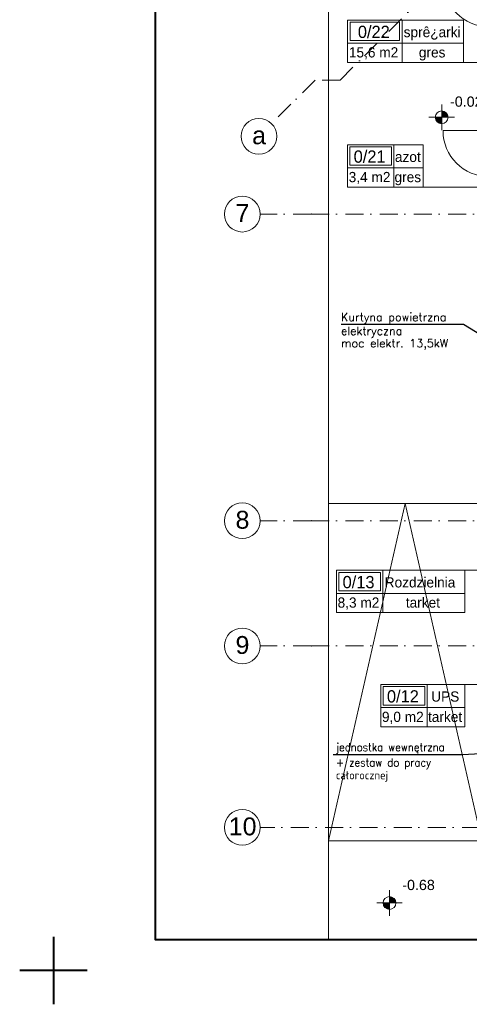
# Model space of a CAD drawing. Header units: millimetres. Extents: x -4612887 to -4536833, y -5457376 to -5415716.
# Tile 1 of 144: x -4612887 to -4604087, y -5457376 to -5438110. Entities that reach past the tile are written whole.
import ezdxf

# ---------------------------------------------------------------- set-up
doc = ezdxf.new("R2010")
doc.units = ezdxf.units.MM
doc.header["$MEASUREMENT"] = 0
doc.linetypes.add('Kropki i Kreski', pattern=[670.277762, 352.777767, -176.388884, 0, -141.111112])
for name, color, linetype, lineweight in [('is_ramka', 100, 'Continuous', 40), ('is_wnt_opis', 60, 'Continuous', 25), ('Linia', 8, 'Continuous', 18), ('Osie', 8, 'Continuous', 18), ('Strefy', 8, 'Continuous', 18), ('Wymiarowanie', 8, 'Continuous', 18), ('Ściany zewnętrzne', 255, 'Continuous', 18)]:
    doc.layers.add(name, color=color, linetype=linetype, lineweight=lineweight)
doc.styles.add('FDBES', font='simplex.shx')
doc.styles.add('GENERATED_STYLE_1', font='arial.ttf')
doc.styles.add('GENERATED_STYLE_3', font='txt')
doc.styles.add('GENERATED_STYLE_4', font='txt')
doc.styles.add('WYMIARY', font='ROMANS.shx', dxfattribs={"width": 0.7})

# ---------------------------------------------------------------- blocks, each defined once
blk = doc.blocks.new('Linia_16', base_point=(-4604200, -5438944))
at = {"layer": 'Linia', "linetype": 'Continuous'}
blk.add_hatch(color=256, dxfattribs=at).paths.add_polyline_path([(-4602195, -5438944), (-4602199, -5438925), (-4602210, -5438909), (-4602226, -5438898), (-4602245, -5438894), (-4602264, -5438898), (-4602281, -5438909), (-4602291, -5438925), (-4602295, -5438944), (-4602291, -5438963), (-4602281, -5438979), (-4602264, -5438990), (-4602245, -5438994), (-4602226, -5438990), (-4602210, -5438979), (-4602199, -5438963)])
blk.add_line((-4604200, -5438944), (-4602295, -5438944), dxfattribs=at)
blk.add_circle((-4602245, -5438944), 50, dxfattribs=at)
blk = doc.blocks.new('Linia_17', base_point=(-4605005, -5441384))
at = {"layer": 'Linia', "linetype": 'Continuous'}
blk.add_hatch(color=256, dxfattribs=at).paths.add_polyline_path([(-4602348, -5441384), (-4602351, -5441365), (-4602362, -5441349), (-4602378, -5441338), (-4602398, -5441334), (-4602417, -5441338), (-4602433, -5441349), (-4602444, -5441365), (-4602448, -5441384), (-4602444, -5441403), (-4602433, -5441419), (-4602417, -5441430), (-4602398, -5441434), (-4602378, -5441430), (-4602362, -5441419), (-4602351, -5441403)])
blk.add_line((-4605005, -5441384), (-4602448, -5441384), dxfattribs=at)
blk.add_circle((-4602398, -5441384), 50, dxfattribs=at)
blk = doc.blocks.new('Linia_34', base_point=(-4604200, -5448882))
at = {"layer": 'Linia', "linetype": 'Continuous'}
blk.add_hatch(color=256, dxfattribs=at).paths.add_polyline_path([(-4602195, -5448882), (-4602199, -5448863), (-4602210, -5448847), (-4602226, -5448836), (-4602245, -5448832), (-4602264, -5448836), (-4602281, -5448847), (-4602291, -5448863), (-4602295, -5448882), (-4602291, -5448901), (-4602281, -5448918), (-4602264, -5448928), (-4602245, -5448932), (-4602226, -5448928), (-4602210, -5448918), (-4602199, -5448901)])
blk.add_line((-4604200, -5448882), (-4602295, -5448882), dxfattribs=at)
blk.add_circle((-4602245, -5448882), 50, dxfattribs=at)
blk = doc.blocks.new('Linia_35', base_point=(-4604200, -5451118))
at = {"layer": 'Linia', "linetype": 'Continuous'}
blk.add_hatch(color=256, dxfattribs=at).paths.add_polyline_path([(-4602195, -5451118), (-4602199, -5451099), (-4602210, -5451083), (-4602226, -5451072), (-4602245, -5451068), (-4602264, -5451072), (-4602281, -5451083), (-4602291, -5451099), (-4602295, -5451118), (-4602291, -5451137), (-4602281, -5451153), (-4602264, -5451164), (-4602245, -5451168), (-4602226, -5451164), (-4602210, -5451153), (-4602199, -5451137)])
blk.add_line((-4604200, -5451118), (-4602295, -5451118), dxfattribs=at)
blk.add_circle((-4602245, -5451118), 50, dxfattribs=at)
blk = doc.blocks.new('Koty wysokościowe_4', base_point=(-4604627, -5440019))
at = {"layer": 'Wymiarowanie', "linetype": 'Continuous'}
for points in [[(-4604627, -5440019), (-4604502, -5440019), (-4604511, -5439971), (-4604538, -5439931), (-4604579, -5439904), (-4604627, -5439894)], [(-4604627, -5440019), (-4604752, -5440019), (-4604742, -5440067), (-4604715, -5440107), (-4604675, -5440135), (-4604627, -5440144)]]:
    blk.add_hatch(color=256, dxfattribs=at).paths.add_polyline_path(points)
for p, q in [((-4604627, -5440269), (-4604627, -5439769)), ((-4604877, -5440019), (-4604377, -5440019))]:
    blk.add_line(p, q, dxfattribs=at)
blk.add_circle((-4604627, -5440019), 125, dxfattribs=at)
at = {"layer": 'Wymiarowanie', "insert": (-4604464, -5439815), "char_height": 200, "attachment_point": 7, "style": 'GENERATED_STYLE_1'}
blk.add_mtext('{-0.02}', dxfattribs=at)
blk = doc.blocks.new('Koty wysokościowe_12', base_point=(-4605648, -5455393))
at = {"layer": 'Wymiarowanie', "linetype": 'Continuous'}
for points in [[(-4605648, -5455393), (-4605523, -5455393), (-4605533, -5455345), (-4605560, -5455304), (-4605601, -5455277), (-4605648, -5455268)], [(-4605648, -5455393), (-4605773, -5455393), (-4605764, -5455441), (-4605737, -5455481), (-4605696, -5455508), (-4605648, -5455518)]]:
    blk.add_hatch(color=256, dxfattribs=at).paths.add_polyline_path(points)
for p, q in [((-4605648, -5455643), (-4605648, -5455143)), ((-4605898, -5455393), (-4605398, -5455393))]:
    blk.add_line(p, q, dxfattribs=at)
blk.add_circle((-4605648, -5455393), 125, dxfattribs=at)
at = {"layer": 'Wymiarowanie', "insert": (-4605398, -5455143), "char_height": 200, "attachment_point": 7, "style": 'GENERATED_STYLE_1'}
blk.add_mtext('{-0.68}', dxfattribs=at)

msp = doc.modelspace()

# ---------------------------------------------------------------- linework, layer by layer
at = {"layer": 'is_ramka'}
for p, q in [((-4612227.1, -5456056.5), (-4612227.1, -5457375.6)), ((-4611567.6, -5456716), (-4612886.7, -5456716))]:
    msp.add_line(p, q, dxfattribs=at)
at = {"layer": 'is_ramka', "color": 2}
msp.add_lwpolyline([(-4610227.1, -5415716), (-4536832.9, -5415716), (-4536832.9, -5456116), (-4610227.1, -5456116)], close=True, dxfattribs=at)
at = {"layer": 'is_wnt_opis', "color": 2}
for p, q in [((-4606597.4, -5444064.7), (-4604198.5, -5444064.7)), ((-4604198.5, -5444064.7), (-4601850.7, -5445519.1)), ((-4604215, -5452486.2), (-4600567.4, -5452286.7)), ((-4606753.8, -5452486.2), (-4604215, -5452486.2))]:
    msp.add_line(p, q, dxfattribs=at)
at = {"layer": 'Linia', "color": 8, "linetype": 'Continuous', "lineweight": 0}
for p, q in [((-4606840.7, -5434857.7), (-4606840.7, -5456116)), ((-4606840.7, -5454179.1), (-4605340.7, -5447574.1)), ((-4603840.7, -5447574.1), (-4606840.7, -5447574.1)), ((-4605340.7, -5447574.1), (-4603840.7, -5454179.1)), ((-4603840.7, -5454179.1), (-4606840.7, -5454179.1))]:
    msp.add_line(p, q, dxfattribs=at)
at = {"layer": 'Osie', "color": 8, "linetype": 'Kropki i Kreski'}
for p, q in [((-4606612.7, -5439289.6), (-4584413.8, -5417090.7)), ((-4607102.6, -5439289.6), (-4607957.2, -5440144.2)), ((-4606612.7, -5439289.6), (-4607102.6, -5439289.6)), ((-4607179.5, -5441914.1), (-4608179.5, -5441914.1)), ((-4551857, -5441914.1), (-4607179.5, -5441914.1)), ((-4607179.5, -5447914.1), (-4608179.5, -5447914.1)), ((-4551857, -5447914.1), (-4607179.5, -5447914.1)), ((-4607179.5, -5450364.1), (-4608179.5, -5450364.1)), ((-4551857, -5450364.1), (-4607179.5, -5450364.1)), ((-4601191.6, -5453914.1), (-4608179.5, -5453914.1))]:
    msp.add_line(p, q, dxfattribs=at)
at = {"layer": 'Osie', "color": 8, "linetype": 'Continuous'}
for centre in [(-4608204.7, -5440391.7), (-4608529.5, -5441914.1), (-4608529.5, -5447914.1), (-4608529.5, -5450364.1), (-4608529.5, -5453914.1)]:
    msp.add_circle(centre, 350, dxfattribs=at)
at = {"layer": 'Osie', "color": 8, "linetype": 'Kropki i Kreski'}
for p in [(-4606612.7, -5439289.6), (-4607179.5, -5441914.1), (-4607179.5, -5441914.1), (-4607179.5, -5447914.1), (-4607179.5, -5447914.1), (-4607179.5, -5450364.1), (-4607179.5, -5450364.1)]:
    msp.add_point(p, dxfattribs=at)
at = {"layer": 'Strefy', "color": 8, "linetype": 'Continuous'}
for p, q in [((-4606469.3, -5438115.7), (-4604200.3, -5438115.7)), ((-4606469.3, -5438943.9), (-4606469.3, -5438115.7)), ((-4606415.8, -5438157.1), (-4605453.5, -5438157.1)), ((-4606415.8, -5438518.5), (-4606415.8, -5438157.1)), ((-4605453.5, -5438157.1), (-4605453.5, -5438518.5)), ((-4605400, -5438115.7), (-4605400, -5438943.9)), ((-4604200.3, -5438115.7), (-4604200.3, -5438943.9)), ((-4606469.3, -5438567.5), (-4604200.3, -5438567.5)), ((-4605453.5, -5438518.5), (-4606415.8, -5438518.5)), ((-4604200.3, -5438943.9), (-4606469.3, -5438943.9)), ((-4606469.3, -5440555.8), (-4604988.9, -5440555.8)), ((-4606469.3, -5441384.1), (-4606469.3, -5440555.8)), ((-4606424, -5440597.2), (-4605609.3, -5440597.2)), ((-4606424, -5440958.7), (-4606424, -5440597.2)), ((-4605609.3, -5440597.2), (-4605609.3, -5440958.7)), ((-4605564.1, -5440555.8), (-4605564.1, -5441384.1)), ((-4604988.9, -5440555.8), (-4604988.9, -5441384.1)), ((-4606469.3, -5441007.6), (-4604988.9, -5441007.6)), ((-4605609.3, -5440958.7), (-4606424, -5440958.7)), ((-4604988.9, -5441384.1), (-4606469.3, -5441384.1)), ((-4606686, -5448882.2), (-4604172, -5448882.2)), ((-4606686, -5449710.5), (-4606686, -5448882.2)), ((-4606640.8, -5448923.6), (-4605826.1, -5448923.6)), ((-4606640.8, -5449285), (-4606640.8, -5448923.6)), ((-4605826.1, -5448923.6), (-4605826.1, -5449285)), ((-4605780.8, -5448882.2), (-4605780.8, -5449710.5)), ((-4604172, -5448882.2), (-4604172, -5449710.5)), ((-4606686, -5449334), (-4604172, -5449334)), ((-4605826.1, -5449285), (-4606640.8, -5449285)), ((-4604172, -5449710.5), (-4606686, -5449710.5)), ((-4605818.4, -5451118), (-4604172, -5451118)), ((-4605818.4, -5451946.3), (-4605818.4, -5451118)), ((-4604913.1, -5451118), (-4604913.1, -5451946.3)), ((-4604172, -5451118), (-4604172, -5451946.3)), ((-4605773.1, -5451159.4), (-4604958.4, -5451159.4)), ((-4605773.1, -5451520.9), (-4605773.1, -5451159.4)), ((-4604958.4, -5451159.4), (-4604958.4, -5451520.9)), ((-4604958.4, -5451520.9), (-4605773.1, -5451520.9)), ((-4605818.4, -5451569.8), (-4604172, -5451569.8)), ((-4604172, -5451946.3), (-4605818.4, -5451946.3))]:
    msp.add_line(p, q, dxfattribs=at)
at = {"layer": 'Ściany zewnętrzne', "color": 8, "linetype": 'Continuous'}
msp.add_line((-4603700.7, -5440280.5), (-4604600.7, -5440280.5), dxfattribs=at)
for centre in [(-4603700.7, -5437347.6), (-4603700.7, -5440280.5)]:
    msp.add_arc(centre, 900, 180, 270, dxfattribs=at)

# ---------------------------------------------------------------- block references
at = {"layer": 'Linia', "color": 8, "linetype": 'Continuous'}
for name, p in [('Linia_16', (-4604200.3, -5438943.9)), ('Linia_17', (-4605004.7, -5441384.1)), ('Linia_34', (-4604200.3, -5448882.2)), ('Linia_35', (-4604200.3, -5451118))]:
    msp.add_blockref(name, p, dxfattribs=at)
at = {"layer": 'Wymiarowanie', "color": 8}
for name, p in [('Koty wysokościowe_4', (-4604626.9, -5440019)), ('Koty wysokościowe_12', (-4605648.5, -5455392.7))]:
    msp.add_blockref(name, p, dxfattribs=at)

# ---------------------------------------------------------------- texts
at = {"layer": 'is_wnt_opis', "color": 2, "style": 'FDBES'}
for s, p in [('Kurtyna powietrzna', (-4606597.5, -5444008.1)), ('elektryczna', (-4606597.5, -5444280.1)), ('moc elektr. 13,5kW', (-4606597.5, -5444520.1))]:
    msp.add_text(s, height=160, dxfattribs=at).set_placement(p)
at = {"layer": 'is_wnt_opis', "color": 2, "style": 'WYMIARY', "width": 0.9}
for s, p in [('jednostka wewnętrzna', (-4606697.4, -5452423)), ('+ zestaw do pracy', (-4606697.4, -5452723)), ('całorocznej', (-4606697.4, -5452973))]:
    msp.add_text(s, height=160, dxfattribs=at).set_placement(p)
at = {"layer": 'Osie', "color": 8, "linetype": 'Continuous', "char_height": 350, "attachment_point": 4, "style": 'GENERATED_STYLE_1'}
for s, insert in [('{a}', (-4608337.5, -5440374.5)), ('{7}', (-4608662.3, -5441894.1)), ('{8}', (-4608662.3, -5447897)), ('{9}', (-4608662.3, -5450347)), ('{10}', (-4608795.1, -5453897))]:
    msp.add_mtext(s, dxfattribs=dict(at, insert=insert))
at = {"layer": 'Strefy', "color": 8, "linetype": 'Continuous', "attachment_point": 4}
for s, insert, char_height, style in [('{0/22}', (-4606267.9, -5438349.4), 240, 'GENERATED_STYLE_4'), ('{sprê¿arki}', (-4605371.5, -5438381.6), 200, 'GENERATED_STYLE_3'), ('{15,6 m2}', (-4606443.9, -5438767), 200, 'GENERATED_STYLE_3'), ('{gres}', (-4605074.1, -5438778.3), 200, 'GENERATED_STYLE_3'), ('{0/21}', (-4606349.9, -5440789.5), 240, 'GENERATED_STYLE_4'), ('{azot}', (-4605542.9, -5440795.2), 200, 'GENERATED_STYLE_3'), ('{3,4 m2}', (-4606447.8, -5441207.2), 200, 'GENERATED_STYLE_3'), ('{gres}', (-4605550.4, -5441218.4), 200, 'GENERATED_STYLE_3'), ('{0/13}', (-4606566.6, -5449115.9), 240, 'GENERATED_STYLE_4'), ('{Rozdzielnia }', (-4605742.5, -5449120.5), 200, 'GENERATED_STYLE_3'), ('{8,3 m2}', (-4606664.5, -5449533.5), 200, 'GENERATED_STYLE_3'), ('{tarket}', (-4605329.3, -5449515.8), 200, 'GENERATED_STYLE_3'), ('{0/12}', (-4605698.9, -5451351.7), 240, 'GENERATED_STYLE_4'), ('{UPS}', (-4604832.4, -5451354.6), 200, 'GENERATED_STYLE_3'), ('{9,0 m2}', (-4605796.8, -5451769.3), 200, 'GENERATED_STYLE_3'), ('{tarket}', (-4604895.5, -5451751.6), 200, 'GENERATED_STYLE_3')]:
    msp.add_mtext(s, dxfattribs=dict(at, insert=insert, char_height=char_height, style=style))

doc.saveas('drawing.dxf')
